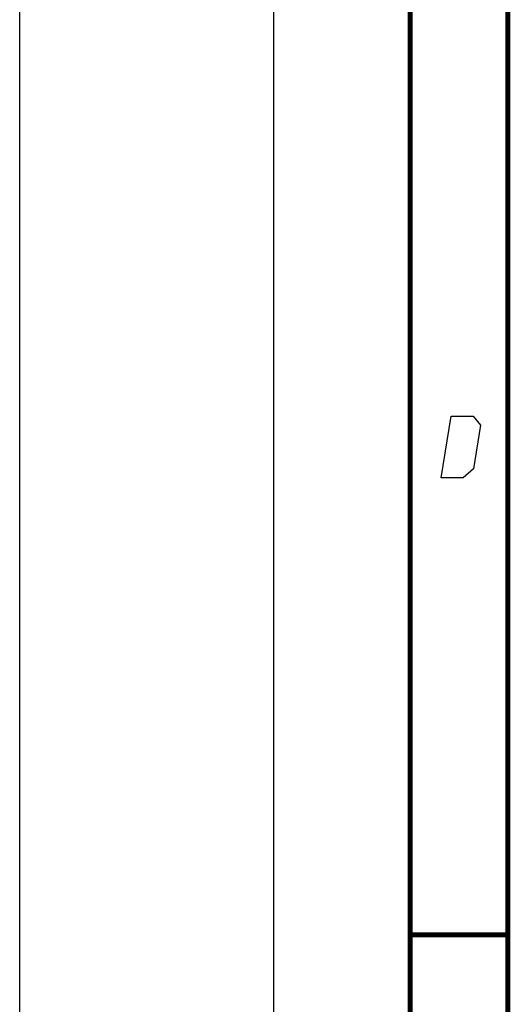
# Model space of a CAD drawing. Extents: x 0 to 420, y 0 to 297.
# Tile 7 of 75: x 0 to 25, y 95 to 145. Entities that reach past the tile are written whole.
import ezdxf

# ---------------------------------------------------------------- set-up
doc = ezdxf.new("R2010")
doc.units = 0
doc.header["$LTSCALE"] = 23.1
doc.layers.get('0').update_dxf_attribs({"linetype": 'CONTINUOUS'})

msp = doc.modelspace()

# ---------------------------------------------------------------- linework, layer by layer
at = {"color": 7, "linetype": 'CONTINUOUS'}
msp.add_line((0, 0), (0, 297), dxfattribs=at)
at = {"color": 2, "linetype": 'CONTINUOUS'}
for p, q in [((13, 292), (13, 5)), ((20, 292), (20, 5))]:
    msp.add_line(p, q, dxfattribs=at)
at = {"color": 7, "linetype": 'CONTINUOUS', "const_width": 0.25}
for points in [[(20, 292), (20, 5)], [(25, 10), (25, 287)], [(20, 98.5), (25, 98.5)]]:
    msp.add_lwpolyline(points, dxfattribs=at)
at = {"color": 2, "linetype": 'CONTINUOUS'}
msp.add_lwpolyline([(21.589, 121.925), (22.104, 125.075), (23.229, 125.075), (23.605, 124.625), (23.238, 122.375), (22.714, 121.925), (21.589, 121.925)], dxfattribs=at)

doc.saveas('drawing.dxf')
